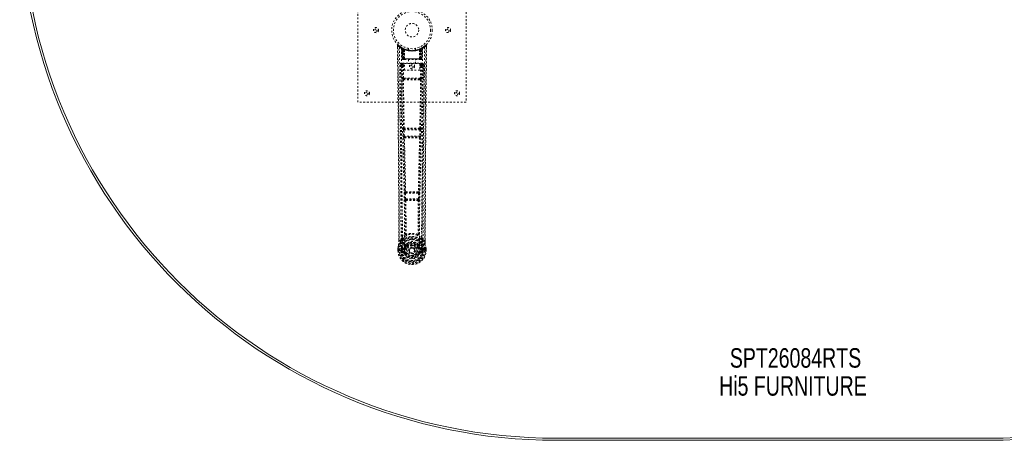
# Model space of a CAD drawing. Header units: inches. Extents: x 20.7 to 104.2, y 28.9 to 88.4.
# Tile 1 of 4: x 20.7 to 75.2, y 28.9 to 52.2. Entities that reach past the tile are written whole.
import ezdxf

# ---------------------------------------------------------------- set-up
doc = ezdxf.new("R2010")
doc.units = ezdxf.units.IN
doc.header["$MEASUREMENT"] = 0
doc.linetypes.add('SLD-Dashed', pattern=[0.075, 0.05, -0.025])
doc.linetypes.add('SLD-Solid', pattern=[0])
doc.layers.add('HI5-SYMBOLTEXT', color=5, linetype='SLD-Solid')
doc.styles.add('SLDTEXTSTYLE0', font='TXT', dxfattribs={"width": 0.75})

# ---------------------------------------------------------------- blocks, each defined once
blk = doc.blocks.new('SW_NOTE_0')
at = {"layer": 'HI5-SYMBOLTEXT', "color": 0, "char_height": 1.08, "attachment_point": 1, "style": 'SLDTEXTSTYLE0'}
for s, insert in [('SPT26084RTS', (0, 1.392)), ('Hi5 FURNITURE', (-0.593, -0.16))]:
    blk.add_mtext(s, dxfattribs=dict(at, insert=insert))

msp = doc.modelspace()

# ---------------------------------------------------------------- linework, layer by layer
at = {"color": 7, "linetype": 'SLD-Dashed', "lineweight": 0}
for p, q in [((39.408, 47.627), (39.408, 55.627)), ((45.408, 55.627), (45.408, 47.627)), ((41.601, 50.768), (41.602, 50.684)), ((43.165, 50.791), (43.063, 50.71)), ((43.215, 50.768), (43.185, 50.769)), ((43.214, 50.683), (43.215, 50.768)), ((41.839, 50.653), (41.826, 50.661)), ((41.854, 50.628), (41.841, 50.637)), ((41.862, 50.031), (41.841, 50.637)), ((41.875, 50.031), (41.854, 50.628)), ((41.924, 50.609), (41.858, 50.643)), ((41.873, 50.621), (41.896, 50.027)), ((41.941, 50.582), (41.873, 50.618)), ((41.893, 50.031), (41.873, 50.618)), ((41.9, 50.588), (41.913, 50.614)), ((41.9, 50.588), (41.901, 50.031)), ((41.906, 50.585), (41.9, 50.588)), ((41.906, 50.585), (41.918, 50.611)), ((41.906, 50.031), (41.906, 50.585)), ((41.913, 50.614), (41.918, 50.611)), ((41.914, 50.581), (41.926, 50.608)), ((41.914, 50.031), (41.914, 50.581)), ((41.918, 50.579), (41.93, 50.606)), ((41.918, 50.579), (41.918, 50.031)), ((41.925, 50.608), (41.924, 50.609)), ((41.93, 50.606), (41.926, 50.608)), ((41.932, 50.573), (41.944, 50.599)), ((41.932, 50.573), (41.933, 50.031)), ((41.936, 50.571), (41.948, 50.598)), ((41.936, 50.031), (41.936, 50.571)), ((41.941, 50.582), (41.942, 50.582)), ((41.96, 50.031), (41.941, 50.582)), ((41.942, 50.582), (41.962, 50.031)), ((41.944, 50.599), (41.948, 50.598)), ((41.987, 50.553), (41.985, 50.554)), ((41.99, 50.029), (41.985, 50.554)), ((41.987, 50.553), (41.992, 50.031)), ((41.991, 50.579), (41.988, 50.58)), ((42.208, 50.616), (42.208, 50.519)), ((42.608, 50.519), (42.608, 50.616)), ((42.824, 50.031), (42.829, 50.553)), ((42.828, 50.581), (42.825, 50.579)), ((42.831, 50.554), (42.826, 50.029)), ((42.831, 50.554), (42.829, 50.553)), ((42.855, 50.031), (42.874, 50.582)), ((42.875, 50.582), (42.856, 50.031)), ((42.868, 50.598), (42.88, 50.571)), ((42.872, 50.599), (42.898, 50.612)), ((42.872, 50.599), (42.884, 50.573)), ((42.874, 50.582), (42.875, 50.582)), ((42.943, 50.618), (42.875, 50.582)), ((42.88, 50.571), (42.88, 50.031)), ((42.883, 50.031), (42.884, 50.573)), ((42.89, 50.608), (42.886, 50.606)), ((42.886, 50.606), (42.898, 50.579)), ((42.89, 50.608), (42.902, 50.581)), ((42.892, 50.609), (42.891, 50.608)), ((42.958, 50.643), (42.892, 50.609)), ((42.898, 50.611), (42.903, 50.614)), ((42.898, 50.611), (42.911, 50.585)), ((42.898, 50.031), (42.898, 50.579)), ((42.902, 50.581), (42.902, 50.031)), ((42.903, 50.614), (42.912, 50.618)), ((42.903, 50.614), (42.916, 50.588)), ((42.916, 50.588), (42.911, 50.585)), ((42.911, 50.585), (42.911, 50.031)), ((42.916, 50.031), (42.916, 50.588)), ((42.92, 50.027), (42.943, 50.621)), ((42.923, 50.031), (42.943, 50.618)), ((42.936, 50.612), (42.931, 50.613)), ((42.941, 50.031), (42.962, 50.628)), ((42.954, 50.031), (42.976, 50.637)), ((42.976, 50.637), (42.962, 50.628)), ((42.99, 50.661), (42.977, 50.653)), ((43.054, 50.703), (42.994, 50.666)), ((41.795, 49.705), (41.791, 49.687)), ((41.792, 49.695), (41.792, 49.685)), ((41.792, 49.685), (41.792, 49.683)), ((41.792, 49.684), (41.799, 48.87)), ((41.836, 49.793), (41.836, 49.733)), ((42.98, 49.793), (41.836, 49.793)), ((41.836, 49.733), (41.984, 49.733)), ((41.862, 50.031), (41.875, 50.031)), ((41.901, 50.031), (41.862, 50.031)), ((41.875, 50.031), (41.914, 50.031)), ((41.888, 50.003), (41.892, 50.002)), ((41.893, 50.031), (41.96, 50.031)), ((41.894, 50.002), (41.893, 50.002)), ((41.901, 50.002), (41.906, 50.002)), ((41.905, 50.002), (41.915, 50.002)), ((42.911, 50.031), (41.906, 50.031)), ((41.915, 50.002), (41.919, 50.002)), ((41.918, 50.031), (42.898, 50.031)), ((41.923, 50.002), (41.99, 50.002)), ((41.929, 49.675), (41.929, 49.63)), ((41.984, 49.675), (41.929, 49.675)), ((41.933, 50.031), (41.936, 50.031)), ((42.88, 50.031), (41.936, 50.031)), ((41.962, 50.031), (41.96, 50.031)), ((41.984, 49.403), (41.984, 49.769)), ((41.984, 49.769), (42.845, 49.769)), ((41.99, 50.029), (41.992, 50.031)), ((41.992, 50.031), (42.824, 50.031)), ((41.992, 50.002), (42.824, 50.002)), ((42.213, 50.002), (42.213, 49.769)), ((42.603, 49.769), (42.603, 50.002)), ((42.824, 50.031), (42.826, 50.029)), ((42.826, 50.002), (42.893, 50.002)), ((42.845, 49.769), (42.845, 49.403)), ((42.845, 49.733), (42.98, 49.733)), ((42.845, 49.675), (42.888, 49.675)), ((42.856, 50.031), (42.855, 50.031)), ((42.856, 50.031), (42.923, 50.031)), ((42.88, 50.031), (42.883, 50.031)), ((42.888, 49.675), (42.888, 49.63)), ((42.897, 50.002), (42.901, 50.002)), ((42.901, 50.002), (42.911, 50.002)), ((42.902, 50.031), (42.941, 50.031)), ((42.91, 50.002), (42.915, 50.002)), ((42.915, 50.002), (42.915, 50.004)), ((42.954, 50.031), (42.916, 50.031)), ((42.923, 50.002), (42.922, 50.002)), ((42.924, 50.002), (42.928, 50.002)), ((42.941, 50.031), (42.954, 50.031)), ((42.98, 49.733), (42.98, 49.793)), ((43.017, 48.87), (43.024, 49.684)), ((43.025, 49.687), (43.021, 49.705)), ((43.024, 49.685), (43.024, 49.695)), ((43.024, 49.683), (43.024, 49.685)), ((41.884, 49.63), (41.891, 48.97)), ((41.884, 49.63), (41.929, 49.63)), ((41.936, 48.97), (41.929, 49.63)), ((41.984, 49.63), (41.929, 49.63)), ((42.845, 49.403), (41.984, 49.403)), ((42.845, 49.63), (42.888, 49.63)), ((42.888, 49.63), (42.881, 48.97)), ((42.932, 49.63), (42.925, 48.97)), ((41.933, 48.88), (41.982, 48.879)), ((42.881, 48.97), (41.936, 48.97)), ((41.992, 48.926), (41.945, 48.926)), ((42.824, 48.926), (41.992, 48.926)), ((42.872, 48.926), (42.824, 48.926)), ((42.834, 48.879), (42.883, 48.88)), ((45.408, 47.627), (39.408, 47.627)), ((41.928, 46.099), (41.939, 45.746)), ((41.941, 46.191), (41.935, 46.189)), ((41.973, 46.1), (42.843, 46.1)), ((41.984, 45.748), (41.973, 46.1)), ((41.98, 46.145), (41.986, 46.148)), ((42.836, 46.145), (41.98, 46.145)), ((42.83, 46.148), (42.836, 46.145)), ((42.843, 46.1), (42.833, 45.748)), ((42.881, 46.189), (42.875, 46.191)), ((42.888, 46.099), (42.877, 45.746)), ((41.952, 45.656), (41.953, 45.656)), ((42.833, 45.748), (41.984, 45.748)), ((41.997, 45.702), (41.997, 45.703)), ((41.997, 45.703), (42.819, 45.703)), ((42.819, 45.703), (42.819, 45.702)), ((42.863, 45.656), (42.864, 45.656)), ((41.998, 42.577), (42.01, 42.268)), ((42.02, 42.67), (42.008, 42.666)), ((42.042, 42.578), (42.774, 42.578)), ((42.054, 42.269), (42.042, 42.578)), ((42.052, 42.623), (42.065, 42.627)), ((42.764, 42.623), (42.052, 42.623)), ((42.751, 42.627), (42.764, 42.623)), ((42.774, 42.578), (42.762, 42.269)), ((42.796, 42.67), (42.808, 42.666)), ((42.819, 42.577), (42.807, 42.268)), ((42.01, 42.268), (42.012, 42.234)), ((42.028, 42.178), (42.029, 42.177)), ((42.762, 42.269), (42.054, 42.269)), ((42.073, 42.224), (42.072, 42.225)), ((42.072, 42.225), (42.744, 42.225)), ((42.744, 42.225), (42.743, 42.224)), ((42.787, 42.177), (42.788, 42.178)), ((42.807, 42.268), (42.804, 42.234)), ((41.671, 39.895), (41.671, 39.984)), ((41.673, 39.985), (41.673, 39.896)), ((41.797, 40.012), (41.701, 39.896)), ((41.797, 40.012), (41.857, 40.124)), ((42.96, 40.124), (43.019, 40.012)), ((43.115, 39.896), (43.019, 40.012)), ((43.144, 39.896), (43.143, 39.997)), ((43.145, 39.895), (43.145, 39.997)), ((41.628, 39.396), (41.629, 39.513)), ((41.628, 39.396), (41.632, 39.396)), ((41.629, 39.517), (41.629, 39.513)), ((41.63, 39.513), (41.63, 39.395)), ((41.632, 39.396), (41.686, 39.396)), ((41.659, 39.513), (41.658, 39.397)), ((41.686, 39.396), (41.709, 39.396)), ((41.709, 39.396), (41.714, 39.396)), ((41.714, 39.396), (41.865, 39.396)), ((41.78, 39.469), (41.78, 39.47)), ((41.78, 39.397), (41.78, 39.469)), ((41.78, 39.397), (41.78, 39.397)), ((41.809, 39.468), (41.809, 39.397)), ((41.815, 39.397), (41.809, 39.397)), ((41.81, 39.469), (41.815, 39.488)), ((41.815, 39.488), (41.815, 39.475)), ((41.815, 39.475), (41.815, 39.397)), ((41.824, 39.516), (41.821, 39.512)), ((41.824, 39.516), (41.835, 39.527)), ((41.95, 39.548), (41.835, 39.527)), ((41.835, 39.527), (41.835, 39.527)), ((41.835, 39.527), (41.835, 39.527)), ((41.85, 39.494), (41.979, 39.519)), ((41.85, 39.494), (41.85, 39.464)), ((41.979, 39.494), (41.85, 39.494)), ((41.979, 39.464), (41.85, 39.464)), ((41.863, 39.342), (41.863, 39.312)), ((41.863, 39.342), (41.979, 39.342)), ((41.979, 39.291), (41.863, 39.312)), ((41.863, 39.312), (41.979, 39.312)), ((41.865, 39.396), (41.865, 39.396)), ((41.979, 39.519), (41.979, 39.494)), ((41.979, 39.464), (41.979, 39.494)), ((41.979, 39.342), (41.979, 39.312)), ((41.979, 39.291), (41.979, 39.312)), ((42.027, 39.548), (42.034, 39.56)), ((42.034, 39.56), (42.061, 39.548)), ((42.037, 39.708), (42.036, 39.686)), ((42.044, 39.736), (42.055, 39.754)), ((42.06, 39.703), (42.06, 39.681)), ((42.252, 39.403), (42.252, 39.418)), ((42.252, 39.394), (42.252, 39.403)), ((42.755, 39.548), (42.782, 39.56)), ((42.756, 39.681), (42.756, 39.703)), ((42.761, 39.754), (42.773, 39.736)), ((42.779, 39.708), (42.78, 39.686)), ((42.782, 39.56), (42.789, 39.548)), ((42.837, 39.519), (42.966, 39.494)), ((42.837, 39.519), (42.837, 39.494)), ((42.966, 39.494), (42.837, 39.494)), ((42.837, 39.464), (42.837, 39.494)), ((42.966, 39.464), (42.837, 39.464)), ((42.837, 39.342), (42.837, 39.312)), ((42.837, 39.342), (42.953, 39.342)), ((42.953, 39.312), (42.837, 39.291)), ((42.837, 39.291), (42.837, 39.312)), ((42.837, 39.312), (42.953, 39.312)), ((42.981, 39.527), (42.866, 39.548)), ((42.951, 39.396), (43.102, 39.396)), ((42.953, 39.312), (42.953, 39.342)), ((42.966, 39.464), (42.966, 39.494)), ((42.981, 39.527), (42.992, 39.516)), ((42.995, 39.512), (42.992, 39.516)), ((43.001, 39.488), (43.001, 39.475)), ((43.006, 39.469), (43.001, 39.488)), ((43.001, 39.475), (43.001, 39.397)), ((43.001, 39.397), (43.007, 39.397)), ((43.036, 39.47), (43.007, 39.468)), ((43.007, 39.397), (43.007, 39.468)), ((43.036, 39.47), (43.036, 39.469)), ((43.036, 39.469), (43.037, 39.397)), ((43.102, 39.396), (43.108, 39.396)), ((43.108, 39.396), (43.131, 39.396)), ((43.131, 39.396), (43.184, 39.396)), ((43.158, 39.397), (43.158, 39.513)), ((43.184, 39.396), (43.188, 39.396)), ((43.187, 39.395), (43.186, 39.513)), ((43.187, 39.513), (43.187, 39.517)), ((43.188, 39.396), (43.187, 39.513)), ((41.833, 39.276), (41.951, 39.252)), ((42.039, 39.248), (42.035, 39.256)), ((42.061, 39.257), (42.039, 39.248)), ((42.777, 39.248), (42.755, 39.257)), ((42.781, 39.256), (42.777, 39.248)), ((42.832, 39.225), (42.777, 39.248)), ((42.865, 39.252), (42.984, 39.276))]:
    msp.add_line(p, q, dxfattribs=at)
at = {"color": 7, "linetype": 'SLD-Solid', "lineweight": 15}
for p, q in [((74.408, 28.995), (50.408, 28.995)), ((50.408, 28.995), (74.408, 28.995)), ((74.408, 28.877), (50.408, 28.877))]:
    msp.add_line(p, q, dxfattribs=at)
at = {"color": 7, "linetype": 'SLD-Dashed', "lineweight": 0, "flags": 128}
for points in [[(41.601, 50.768), (41.602, 50.768), (41.604, 50.768), (41.61, 50.769), (41.62, 50.769), (41.625, 50.768), (41.631, 50.769)], [(41.671, 39.984), (41.669, 42.613), (41.651, 45.331), (41.627, 48.049), (41.601, 50.768)], [(41.65, 50.788), (41.643, 50.792), (41.635, 50.795), (41.626, 50.795), (41.618, 50.794), (41.612, 50.79), (41.606, 50.785), (41.603, 50.778), (41.602, 50.771)], [(41.631, 50.769), (41.639, 50.777), (41.646, 50.784), (41.65, 50.789), (41.651, 50.791)], [(41.701, 39.896), (41.702, 40.635), (41.702, 41.415), (41.7, 42.238), (41.696, 43.103), (41.692, 43.9), (41.686, 44.73), (41.685, 44.92), (41.683, 45.113), (41.682, 45.307), (41.681, 45.44), (41.68, 45.57), (41.678, 45.705), (41.677, 45.847), (41.673, 46.3), (41.669, 46.805), (41.663, 47.36), (41.66, 47.711), (41.656, 48.084), (41.653, 48.486), (41.649, 48.862), (41.644, 49.353), (41.64, 49.789), (41.637, 50.17), (41.634, 50.497), (41.631, 50.769)], [(43.115, 39.896), (43.114, 40.71), (43.114, 41.559), (43.117, 42.443), (43.12, 43.245), (43.123, 43.763), (43.127, 44.305), (43.131, 44.871), (43.136, 45.434), (43.14, 45.922), (43.145, 46.569), (43.152, 47.257), (43.159, 47.987), (43.165, 48.663), (43.185, 50.769)], [(43.145, 39.997), (43.147, 42.613), (43.165, 45.329), (43.189, 48.051), (43.215, 50.768)], [(43.212, 50.768), (43.21, 50.776), (43.207, 50.784), (43.201, 50.79), (43.195, 50.795), (43.188, 50.798), (43.181, 50.798), (43.173, 50.796), (43.167, 50.792)], [(41.72, 50.675), (41.726, 49.084), (41.744, 47.495), (41.774, 45.908), (41.812, 44.326), (41.842, 43.086), (41.865, 41.85), (41.875, 40.62), (41.865, 39.396)], [(41.829, 50.619), (41.835, 49.033), (41.856, 47.448), (41.889, 45.866), (41.929, 44.287), (41.961, 43.05), (41.985, 41.816), (41.995, 40.588), (41.982, 39.366)], [(41.834, 50.654), (41.841, 50.643), (41.845, 50.629)], [(41.841, 50.642), (41.842, 50.637), (41.842, 50.635)], [(41.872, 50.625), (41.873, 50.619), (41.873, 50.618)], [(41.874, 50.634), (41.88, 50.63), (41.913, 50.614)], [(42.987, 50.619), (42.981, 49.033), (42.96, 47.448), (42.927, 45.866), (42.887, 44.287), (42.855, 43.05), (42.831, 41.816), (42.822, 40.588), (42.834, 39.366)], [(43.096, 50.675), (43.091, 49.084), (43.072, 47.495), (43.042, 45.908), (43.004, 44.326), (42.974, 43.086), (42.951, 41.85), (42.941, 40.62), (42.951, 39.396)], [(41.731, 49.687), (41.735, 49.311), (41.739, 48.882), (41.744, 48.412), (41.748, 47.987), (41.75, 47.765), (41.752, 47.542), (41.754, 47.32), (41.757, 47.067), (41.759, 46.812), (41.761, 46.565), (41.766, 46.061), (41.77, 45.593), (41.774, 45.161), (41.778, 44.739), (41.781, 44.249), (41.787, 43.408), (41.792, 42.56), (41.796, 41.682), (41.797, 40.828), (41.797, 40.012)], [(41.791, 49.687), (41.815, 49.659), (41.884, 49.63)], [(41.791, 49.687), (41.822, 46.499), (41.848, 43.311), (41.857, 40.124)], [(41.929, 49.675), (41.86, 49.704), (41.836, 49.733)], [(41.933, 50.031), (41.925, 50.031), (41.917, 50.031), (41.91, 50.031), (41.904, 50.031), (41.899, 50.031), (41.896, 50.031), (41.894, 50.031), (41.893, 50.031)], [(41.893, 50.031), (41.894, 50.024), (41.895, 50.022)], [(41.907, 50.002), (41.907, 50.002), (41.908, 50.002), (41.911, 50.003), (41.915, 50.004)], [(41.922, 50.002), (41.924, 50.002), (41.925, 50.002)], [(41.962, 50.031), (41.965, 50.021), (41.972, 50.012)], [(41.99, 50.029), (41.975, 50.015), (41.972, 50.012)], [(42.826, 50.029), (42.841, 50.015), (42.844, 50.012)], [(42.844, 50.012), (42.851, 50.021), (42.855, 50.031)], [(42.923, 50.031), (42.922, 50.031), (42.921, 50.031), (42.917, 50.031), (42.912, 50.031), (42.906, 50.031), (42.899, 50.031), (42.891, 50.031), (42.883, 50.031)], [(42.98, 49.733), (42.957, 49.704), (42.888, 49.675)], [(42.902, 50.004), (42.906, 50.003), (42.908, 50.002), (42.909, 50.002), (42.909, 50.002)], [(42.932, 49.63), (43.001, 49.659), (43.022, 49.684)], [(42.96, 40.124), (42.968, 43.311), (42.994, 46.499), (43.025, 49.687)], [(43.019, 40.012), (43.019, 40.752), (43.02, 41.524), (43.023, 42.327), (43.027, 43.093), (43.032, 43.868), (43.038, 44.644), (43.044, 45.4), (43.051, 46.126), (43.057, 46.801), (43.064, 47.558), (43.071, 48.267), (43.078, 48.965), (43.085, 49.687)], [(42.932, 49.63), (42.928, 49.63), (42.918, 49.63), (42.904, 49.63), (42.888, 49.63)], [(41.936, 48.97), (41.92, 48.97), (41.906, 48.97), (41.895, 48.97), (41.891, 48.97)], [(41.9, 48.882), (41.917, 47.536), (41.941, 46.191)], [(41.975, 46.189), (41.95, 47.534), (41.933, 48.88)], [(42.834, 48.879), (42.623, 48.879), (42.408, 48.879), (42.194, 48.879), (41.982, 48.879)], [(42.824, 48.926), (42.62, 48.926), (42.414, 48.926), (42.202, 48.926), (41.992, 48.926)], [(42.883, 48.88), (42.866, 47.534), (42.841, 46.189)], [(42.872, 48.926), (42.888, 48.922), (42.899, 48.915)], [(42.916, 48.882), (42.899, 47.536), (42.875, 46.191)], [(42.925, 48.97), (42.921, 48.97), (42.911, 48.97), (42.896, 48.97), (42.881, 48.97)], [(41.973, 46.1), (41.965, 46.1), (41.957, 46.1), (41.949, 46.099), (41.943, 46.099), (41.937, 46.099), (41.933, 46.099), (41.93, 46.099), (41.928, 46.099)], [(42.888, 46.099), (42.886, 46.099), (42.883, 46.099), (42.879, 46.099), (42.873, 46.099), (42.867, 46.099), (42.859, 46.1), (42.852, 46.1), (42.843, 46.1)], [(41.984, 45.748), (41.975, 45.747), (41.968, 45.747), (41.96, 45.747), (41.954, 45.747), (41.948, 45.746), (41.944, 45.746), (41.941, 45.746), (41.939, 45.746)], [(41.939, 45.746), (41.941, 45.713), (41.941, 45.711)], [(41.953, 45.656), (41.988, 44.161), (42.02, 42.67)], [(42.056, 42.666), (42.023, 44.157), (41.987, 45.653)], [(42.829, 45.653), (42.793, 44.157), (42.76, 42.666)], [(42.863, 45.656), (42.828, 44.161), (42.796, 42.67)], [(42.877, 45.746), (42.876, 45.746), (42.872, 45.746), (42.868, 45.746), (42.862, 45.747), (42.856, 45.747), (42.849, 45.747), (42.841, 45.747), (42.833, 45.748)], [(42.859, 45.676), (42.86, 45.674), (42.863, 45.656)], [(42.877, 45.746), (42.875, 45.713), (42.875, 45.711)], [(42.042, 42.578), (42.034, 42.578), (42.026, 42.578), (42.019, 42.577), (42.013, 42.577), (42.007, 42.577), (42.003, 42.577), (41.999, 42.577), (41.998, 42.577)], [(42.042, 42.578), (42.042, 42.587), (42.042, 42.595), (42.044, 42.609), (42.047, 42.619), (42.052, 42.623)], [(42.764, 42.623), (42.769, 42.619), (42.773, 42.609), (42.774, 42.595), (42.775, 42.587), (42.774, 42.578)], [(42.819, 42.577), (42.817, 42.577), (42.813, 42.577), (42.809, 42.577), (42.803, 42.577), (42.797, 42.577), (42.79, 42.578), (42.782, 42.578), (42.774, 42.578)], [(42.054, 42.269), (42.046, 42.269), (42.038, 42.269), (42.031, 42.269), (42.025, 42.268), (42.019, 42.268), (42.015, 42.268), (42.012, 42.268), (42.01, 42.268)], [(42.029, 42.177), (42.04, 41.246), (42.04, 40.317)], [(42.065, 42.172), (42.075, 41.24), (42.076, 40.31)], [(42.74, 40.31), (42.741, 41.24), (42.751, 42.172)], [(42.762, 42.269), (42.761, 42.261), (42.76, 42.252), (42.755, 42.238), (42.75, 42.228), (42.747, 42.226), (42.745, 42.225), (42.744, 42.225)], [(42.807, 42.268), (42.802, 42.268), (42.791, 42.268), (42.777, 42.269), (42.762, 42.269)], [(42.787, 42.177), (42.777, 41.246), (42.776, 40.317)], [(41.839, 39.972), (41.739, 39.848), (41.659, 39.694)], [(41.701, 39.896), (41.695, 39.896), (41.689, 39.896), (41.683, 39.896), (41.678, 39.896), (41.674, 39.896), (41.672, 39.896), (41.671, 39.895), (41.671, 39.895)], [(42.038, 40.308), (41.941, 40.222), (41.857, 40.124)], [(41.95, 40.075), (41.944, 40.069), (41.935, 40.06)], [(42.038, 40.308), (42.04, 40.298), (42.045, 40.289), (42.051, 40.283), (42.059, 40.28), (42.067, 40.28), (42.074, 40.283), (42.081, 40.29), (42.086, 40.299)], [(42.076, 40.31), (42.076, 40.308), (42.077, 40.306), (42.08, 40.303), (42.086, 40.299)], [(42.73, 40.299), (42.737, 40.303), (42.739, 40.306), (42.74, 40.308), (42.74, 40.31)], [(42.73, 40.299), (42.735, 40.29), (42.742, 40.283), (42.75, 40.28), (42.758, 40.28), (42.765, 40.283), (42.771, 40.289), (42.776, 40.298), (42.778, 40.308)], [(42.96, 40.124), (42.875, 40.222), (42.778, 40.308)], [(42.881, 40.06), (42.872, 40.069), (42.867, 40.075)], [(42.977, 39.972), (43.077, 39.848), (43.157, 39.694)], [(43.145, 39.895), (43.145, 39.895), (43.144, 39.896), (43.142, 39.896), (43.138, 39.896), (43.133, 39.896), (43.127, 39.896), (43.121, 39.896), (43.115, 39.896)], [(41.658, 39.397), (41.652, 39.397), (41.646, 39.397), (41.64, 39.396), (41.635, 39.396), (41.632, 39.396), (41.629, 39.396), (41.628, 39.396), (41.628, 39.396)], [(41.659, 39.694), (41.643, 39.615), (41.629, 39.517)], [(41.629, 39.513), (41.642, 39.608), (41.658, 39.683)], [(41.629, 39.517), (41.63, 39.517), (41.632, 39.516), (41.635, 39.516), (41.638, 39.515), (41.643, 39.515), (41.648, 39.514), (41.653, 39.513), (41.659, 39.513)], [(41.629, 39.513), (41.629, 39.513), (41.63, 39.513), (41.632, 39.513), (41.636, 39.513), (41.64, 39.513), (41.646, 39.513), (41.652, 39.513), (41.659, 39.513)], [(41.659, 39.694), (41.658, 39.688), (41.658, 39.683)], [(41.78, 39.47), (41.79, 39.469), (41.799, 39.469), (41.806, 39.468), (41.809, 39.468)], [(41.809, 39.397), (41.806, 39.397), (41.799, 39.397), (41.79, 39.397), (41.78, 39.397)], [(41.809, 39.468), (41.81, 39.468), (41.81, 39.469)], [(41.85, 39.464), (41.831, 39.467), (41.815, 39.475)], [(41.82, 39.324), (41.84, 39.337), (41.863, 39.342)], [(41.977, 39.571), (41.964, 39.553), (41.95, 39.548)], [(42.036, 39.686), (42.006, 39.635), (41.977, 39.571)], [(42.834, 39.366), (42.828, 39.288), (42.806, 39.213), (42.766, 39.143), (42.713, 39.082), (42.647, 39.033), (42.572, 38.996), (42.492, 38.974), (42.408, 38.966), (42.324, 38.974), (42.244, 38.996), (42.169, 39.033), (42.104, 39.082), (42.05, 39.143), (42.011, 39.213), (41.988, 39.288), (41.982, 39.366)], [(42.181, 39.839), (42.13, 39.813), (42.055, 39.754)], [(42.089, 39.537), (42.084, 39.539), (42.079, 39.541), (42.074, 39.543), (42.07, 39.545), (42.066, 39.546), (42.064, 39.547), (42.062, 39.548), (42.061, 39.548)], [(42.761, 39.754), (42.686, 39.813), (42.635, 39.839)], [(42.782, 39.56), (42.756, 39.62), (42.727, 39.668)], [(42.727, 39.537), (42.732, 39.539), (42.737, 39.541), (42.742, 39.543), (42.746, 39.545), (42.75, 39.546), (42.752, 39.547), (42.754, 39.548), (42.755, 39.548)], [(42.78, 39.686), (42.811, 39.635), (42.839, 39.571)], [(42.839, 39.571), (42.852, 39.553), (42.866, 39.548)], [(42.953, 39.342), (42.977, 39.337), (42.996, 39.324)], [(43.001, 39.475), (42.985, 39.467), (42.966, 39.464)], [(43.006, 39.469), (43.007, 39.468), (43.007, 39.468)], [(43.159, 39.683), (43.158, 39.688), (43.157, 39.694)], [(43.187, 39.517), (43.175, 39.605), (43.157, 39.694)], [(43.187, 39.517), (43.186, 39.517), (43.184, 39.516), (43.181, 39.516), (43.178, 39.515), (43.173, 39.515), (43.168, 39.514), (43.163, 39.513), (43.158, 39.513)], [(43.158, 39.513), (43.164, 39.513), (43.17, 39.513), (43.176, 39.513), (43.18, 39.513), (43.184, 39.513), (43.186, 39.513), (43.188, 39.513), (43.187, 39.513)], [(43.188, 39.396), (43.188, 39.396), (43.187, 39.396), (43.184, 39.396), (43.181, 39.396), (43.176, 39.396), (43.171, 39.397), (43.164, 39.397), (43.158, 39.397)], [(43.187, 39.513), (43.174, 39.608), (43.159, 39.683)], [(42.089, 39.269), (42.084, 39.267), (42.079, 39.265), (42.074, 39.263), (42.07, 39.261), (42.066, 39.259), (42.064, 39.258), (42.062, 39.258), (42.061, 39.257)], [(42.727, 39.269), (42.732, 39.267), (42.737, 39.265), (42.742, 39.263), (42.746, 39.261), (42.75, 39.259), (42.752, 39.258), (42.754, 39.258), (42.755, 39.257)]]:
    msp.add_lwpolyline(points, dxfattribs=at)
at = {"color": 7, "linetype": 'SLD-Dashed', "lineweight": 0}
for centre, radius in [((42.408, 51.627), 1.125), ((42.408, 51.627), 1.03), ((42.408, 51.627), 0.375), ((40.408, 51.627), 0.141), ((40.408, 51.627), 0.0625), ((44.408, 51.627), 0.14), ((44.408, 51.627), 0.0625), ((42.408, 49.627), 0.14), ((42.408, 49.627), 0.0625), ((39.908, 48.127), 0.14), ((39.908, 48.127), 0.0625), ((44.908, 48.127), 0.141), ((44.908, 48.127), 0.0625), ((42.408, 39.403), 0.7), ((42.408, 39.403), 0.69), ((42.408, 39.403), 0.623), ((42.408, 39.403), 0.32), ((42.408, 39.403), 0.275), ((42.408, 39.403), 0.188), ((42.408, 39.403), 0.157), ((42.408, 39.403), 0.142), ((42.408, 39.403), 0.139), ((42.408, 39.403), 0.138)]:
    msp.add_circle(centre, radius, dxfattribs=at)
at = {"color": 7, "linetype": 'SLD-Solid', "lineweight": 15}
for centre, radius, start, end in [((50.408, 58.627), 29.75, 90, 270), ((50.408, 58.627), 29.632, 90, 270), ((50.408, 58.627), 29.632, 90, 270), ((74.408, 58.627), 29.75, 270, 90), ((74.408, 58.627), 29.632, 270, 90), ((74.408, 58.627), 29.632, 270, 90)]:
    msp.add_arc(centre, radius, start, end, dxfattribs=at)
at = {"color": 7, "linetype": 'SLD-Dashed', "lineweight": 0}
for centre, radius, start, end in [((41.631, 50.769), 0.03, 47.8473, 180.5319), ((42.402, 51.661), 1.199, 228.103, 235.338), ((42.408, 51.627), 1.158, 227.8714, 312.1369), ((42.404, 51.621), 1.12, 227.8969, 235.3621), ((42.413, 51.621), 1.12, 304.6372, 312.1024), ((42.41, 51.667), 1.206, 304.6787, 311.8733), ((43.185, 50.769), 0.03, 359.4691, 132.1527), ((43.129, 50.738), 0.0639, 28.6516, 55.7569), ((41.75, 50.675), 0.03, 55.9273, 179.7366), ((42.394, 51.861), 1.365, 240.4161, 245.5484), ((42.408, 51.627), 1.128, 235.3427, 240.4729), ((41.811, 50.635), 0.03, 1.9798, 58.9227), ((42.403, 51.618), 1.117, 238.9198, 239.808), ((41.791, 50.6), 0.0707, 31.4535, 58.898), ((41.87, 50.607), 0.0429, 114.1634, 162.9969), ((42.408, 51.659), 1.19, 240.8801, 299.1199), ((41.824, 50.627), 0.0299, 1.9053, 59.704), ((42.328, 51.486), 0.966, 239.6303, 242.5137), ((42.418, 51.648), 1.153, 239.9238, 243.9573), ((42.402, 51.266), 0.843, 228.2776, 233.5089), ((42.408, 51.627), 1.127, 240.4733, 299.5267), ((42.382, 51.238), 0.806, 229.0773, 234.467), ((41.843, 50.617), 0.03, 16.8797, 61.2388), ((41.843, 50.617), 0.0299, 1.7967, 60.751), ((42.408, 51.626), 1.127, 240.7797, 245.7099), ((42.396, 51.25), 0.82, 230.3918, 235.5931), ((42.408, 51.626), 1.155, 244.2142, 295.7858), ((42.408, 51.626), 1.155, 244.9105, 295.0895), ((41.911, 50.582), 0.0297, 1.4735, 64.4787), ((41.913, 50.581), 0.0297, 1.4851, 64.5479), ((42.408, 51.626), 1.155, 245.8865, 294.1135), ((42.365, 51.18), 0.732, 234.7531, 238.7671), ((41.959, 50.57), 0.0311, 328.3237, 19.6376), ((41.958, 50.57), 0.0345, 328.961, 15.1624), ((42.408, 51.59), 1.12, 247.9255, 292.0745), ((42.858, 50.57), 0.0345, 164.8348, 211.0417), ((42.857, 50.57), 0.031, 160.2145, 211.6956), ((42.451, 51.18), 0.732, 301.2386, 305.2453), ((42.517, 51.391), 0.868, 293.5559, 295.4833), ((42.927, 50.505), 0.109, 91.246, 120.4822), ((42.903, 50.581), 0.0297, 115.4492, 178.5215), ((42.905, 50.582), 0.0297, 115.5236, 178.5279), ((42.424, 51.245), 0.814, 304.3882, 309.6291), ((42.434, 51.237), 0.806, 305.5296, 310.925), ((42.959, 50.486), 0.137, 89.4091, 113.5135), ((42.418, 51.262), 0.838, 306.4762, 311.7395), ((42.973, 50.617), 0.0299, 119.2492, 178.1953), ((42.556, 51.372), 0.832, 298.7896, 300.3542), ((42.992, 50.627), 0.0299, 120.3046, 178.0941), ((42.408, 51.627), 1.127, 299.5262, 304.6583), ((42.946, 50.607), 0.0429, 17.0188, 65.8178), ((43.006, 50.635), 0.03, 121.086, 178.0075), ((42.423, 51.86), 1.364, 294.449, 299.5855), ((43.066, 50.675), 0.03, 0.2601, 124.0771), ((41.836, 49.688), 0.105, 89.9135, 180.6402), ((41.773, 46.827), 2.86, 89.64, 90.8418), ((41.836, 49.688), 0.045, 90.0263, 157.9833), ((41.892, 50.032), 0.03, 181.9942, 269.9952), ((41.893, 50.032), 0.0305, 182.3656, 249.368), ((41.905, 50.032), 0.03, 181.9809, 246.5604), ((41.929, 49.63), 0.0451, 90.4287, 180.3551), ((41.906, 50.033), 0.0315, 237.9447, 270.6795), ((41.923, 50.032), 0.03, 181.9327, 269.9355), ((41.921, 49.891), 0.114, 100.0798, 103.9764), ((42.719, 50.027), 0.818, 179.7658, 181.6405), ((42.315, 50.024), 0.41, 179.0067, 183.0549), ((42.336, 50.024), 0.422, 179.0353, 182.9706), ((42.341, 50.024), 0.423, 179.0446, 182.9706), ((42.375, 50.024), 0.442, 179.0835, 182.8389), ((42.378, 50.024), 0.442, 179.0789, 182.8342), ((41.99, 50.032), 0.0299, 181.8053, 269.8062), ((41.992, 50.028), 0.0265, 218.3736, 269.3829), ((42.824, 50.028), 0.0266, 270.8001, 321.446), ((42.826, 50.032), 0.0299, 270.1883, 358.2024), ((42.436, 50.024), 0.444, 357.1776, 0.914), ((42.442, 50.024), 0.442, 357.1634, 0.9189), ((42.888, 50.037), 0.0353, 261.8109, 350.6801), ((42.887, 49.63), 0.0451, 359.6183, 89.5727), ((42.893, 50.032), 0.03, 270.0623, 358.0673), ((42.474, 50.024), 0.424, 357.0412, 0.9575), ((42.047, 50.028), 0.855, 358.4248, 0.2191), ((42.502, 50.024), 0.409, 356.9314, 0.993), ((42.911, 50.033), 0.0314, 269.3032, 302.3781), ((42.894, 49.888), 0.117, 75.8712, 79.5872), ((42.911, 50.032), 0.03, 293.5007, 358.0198), ((42.924, 50.032), 0.03, 270.0048, 358.0058), ((42.923, 50.032), 0.0305, 290.7169, 357.64), ((42.98, 49.688), 0.105, 359.3642, 90.0828), ((42.98, 49.688), 0.045, 22.0137, 89.9767), ((43.043, 46.812), 2.875, 89.1624, 90.358), ((42.18, 48.957), 0.289, 177.3497, 195.0252), ((41.946, 48.881), 0.0456, 91.9251, 178.9987), ((41.926, 49.138), 0.258, 264.2223, 271.5592), ((42.008, 48.887), 0.075, 148.0045, 184.807), ((42.012, 48.963), 0.0773, 174.5352, 208.3813), ((42.046, 48.89), 0.0652, 146.4388, 189.4343), ((42.77, 48.89), 0.0652, 350.5407, 33.5479), ((42.804, 48.963), 0.0773, 331.6234, 5.4648), ((42.807, 48.886), 0.0756, 355.35, 31.8372), ((42.89, 49.138), 0.258, 268.4474, 275.7751), ((42.877, 48.883), 0.0384, 357.0774, 55.3672), ((42.636, 48.957), 0.289, 344.9789, 2.6493), ((42.148, 46.126), 0.222, 163.6404, 187.1209), ((41.98, 46.19), 0.0451, 181.9441, 269.4404), ((41.986, 46.193), 0.0451, 181.9661, 269.4266), ((41.967, 46.324), 0.136, 258.8585, 273.2839), ((42.031, 46.114), 0.0601, 148.605, 193.0919), ((42.408, 10.055), 36.136, 89.3136, 90.6865), ((42.032, 46.182), 0.057, 172.6062, 216.4924), ((42.408, 13.124), 33.026, 89.2675, 90.7325), ((42.83, 46.193), 0.0451, 270.5802, 358.0286), ((42.785, 46.181), 0.0567, 323.3852, 7.52), ((42.836, 46.19), 0.0451, 270.5596, 358.0559), ((42.785, 46.114), 0.0601, 346.901, 31.4021), ((42.849, 46.325), 0.136, 266.7419, 281.112), ((42.668, 46.126), 0.222, 352.882, 16.3582), ((42.059, 45.707), 0.118, 177.9901, 205.3629), ((41.997, 45.657), 0.0451, 90.6353, 181.6251), ((41.998, 45.657), 0.0451, 90.6397, 181.6266), ((41.979, 45.776), 0.123, 257.6579, 273.6589), ((42.046, 45.742), 0.0626, 174.4866, 218.4502), ((42.056, 45.664), 0.0697, 146.9349, 189.0894), ((42.408, 79.227), 33.576, 269.2814, 270.7186), ((42.408, 79.051), 33.351, 269.2944, 270.7056), ((42.77, 45.742), 0.0626, 321.5426, 5.5178), ((42.819, 45.657), 0.0451, 358.3741, 89.3669), ((42.819, 45.659), 0.0433, 22.7738, 90.2221), ((42.76, 45.664), 0.0697, 350.9152, 33.0658), ((42.837, 45.778), 0.125, 266.4439, 282.2393), ((42.757, 45.707), 0.118, 334.6459, 2.0146), ((42.16, 42.604), 0.165, 157.6312, 189.4054), ((42.053, 42.668), 0.0451, 182.4856, 269.1379), ((42.066, 42.672), 0.0451, 182.6019, 269.1039), ((42.05, 42.758), 0.092, 251.4689, 273.9868), ((42.408, 5.64), 37.028, 89.4553, 90.5445), ((42.117, 42.659), 0.0612, 173.9377, 211.5389), ((42.408, 9.736), 32.893, 89.4021, 90.5979), ((42.751, 42.672), 0.0451, 270.8961, 357.398), ((42.7, 42.659), 0.0608, 328.3093, 6.2141), ((42.766, 42.757), 0.0919, 266.0213, 288.5466), ((42.763, 42.668), 0.0451, 270.8651, 357.5113), ((42.656, 42.604), 0.165, 350.5923, 22.3681), ((42.105, 42.23), 0.0933, 177.5335, 214.1341), ((42.073, 42.179), 0.0451, 91.0418, 182.1411), ((42.074, 42.179), 0.0451, 91.0455, 182.1521), ((42.059, 42.26), 0.088, 250.2499, 273.952), ((42.113, 42.267), 0.0588, 177.8404, 226.6316), ((42.151, 42.185), 0.0873, 153.1911, 188.1922), ((42.408, 74.907), 32.736, 269.3991, 270.6007), ((42.408, 75.592), 33.37, 269.4251, 270.5749), ((42.742, 42.179), 0.0451, 357.8519, 88.955), ((42.665, 42.185), 0.0873, 351.8103, 26.8115), ((42.743, 42.179), 0.0451, 357.8559, 88.9597), ((42.757, 42.261), 0.0889, 266.1793, 289.6226), ((42.711, 42.23), 0.0933, 325.8683, 2.4632), ((42.408, 39.403), 0.787, 8.3239, 171.6761), ((40.47, 39.867), 1.202, 351.1876, 1.3423), ((42.408, 39.403), 0.758, 8.3239, 171.6761), ((38.079, 40.536), 3.678, 346.7626, 349.9879), ((42.408, 39.403), 0.632, 6.0643, 173.9357), ((42.259, 40.459), 0.643, 224.0855, 229.2604), ((42.408, 39.403), 0.602, 6.2697, 173.7303), ((43.382, 38.398), 2.203, 131.0575, 134.4317), ((41.917, 40.127), 0.0608, 182.381, 301.9692), ((42.676, 39.565), 0.888, 129.1314, 144.9697), ((42.026, 40.316), 0.0143, 327.5511, 3.3602), ((42.099, 40.312), 0.0608, 183.669, 286.5449), ((42.073, 40.389), 0.0795, 246.0519, 272.5057), ((42.408, 39.365), 0.494, 46.9721, 133.0279), ((42.408, 39.389), 0.965, 70.5267, 109.4745), ((42.163, 40.317), 0.0786, 193.3304, 233.7366), ((42.408, 39.462), 0.844, 69.7725, 110.2275), ((42.408, 39.421), 0.476, 61.4721, 118.5267), ((42.717, 40.312), 0.0608, 253.4553, 356.3325), ((42.653, 40.317), 0.0786, 306.2634, 346.6696), ((42.14, 39.566), 0.887, 35.0293, 50.87), ((42.743, 40.389), 0.0795, 267.4944, 293.9493), ((42.79, 40.316), 0.0143, 176.6398, 212.4489), ((42.899, 40.127), 0.0608, 238.0295, 357.6192), ((41.433, 38.398), 2.204, 45.5694, 48.9421), ((42.557, 40.459), 0.643, 310.7394, 315.9145), ((46.735, 40.535), 3.675, 190.0106, 193.2383), ((44.346, 39.867), 1.202, 178.6565, 188.8136), ((42.408, 39.403), 0.78, 180, 359.4852), ((42.408, 39.403), 0.78, 180.5288, 359.4712), ((42.408, 39.403), 0.75, 180.4562, 359.5438), ((42.408, 39.403), 0.629, 180.5444, 359.4556), ((42.408, 39.403), 0.599, 180.5443, 359.4557), ((41.929, 39.472), 0.115, 159.6746, 172.3097), ((42.408, 39.403), 0.593, 180.5524, 187.6091), ((42.024, 39.352), 0.206, 187.6591, 201.6573), ((41.849, 39.524), 0.0306, 203.8356, 270.957), ((42.272, 39.312), 0.491, 116.1258, 155.514), ((41.862, 39.282), 0.0299, 88.0477, 192.1101), ((42.215, 39.307), 0.44, 113.9353, 149.9018), ((41.983, 39.616), 0.249, 241.7064, 269.8602), ((42.408, 39.39), 0.543, 179.366, 0.634), ((41.98, 39.549), 0.0299, 180.9946, 268.9551), ((42.008, 39.576), 0.031, 190.1682, 328.1963), ((41.977, 39.575), 0.0565, 271.9619, 331.5594), ((41.979, 39.583), 0.089, 270, 337.226), ((41.979, 39.583), 0.119, 269.9997, 337.227), ((41.979, 39.223), 0.119, 22.773, 90.0003), ((41.979, 39.223), 0.089, 22.774, 90), ((42.473, 39.407), 0.465, 145.8355, 160.7969), ((42.067, 39.689), 0.0305, 185.6316, 316.0649), ((42.058, 39.732), 0.0504, 244.227, 271.7486), ((42.081, 39.712), 0.0444, 147.3894, 184.9963), ((42.059, 39.754), 0.0506, 244.3306, 271.742), ((42.095, 39.759), 0.0404, 187.2992, 232.7779), ((42.408, 39.391), 0.453, 39.7479, 140.2514), ((42.093, 39.702), 0.0326, 132.1724, 178.358), ((42.088, 39.705), 0.0371, 220.1715, 270.7199), ((42.408, 39.403), 0.376, 22.774, 157.226), ((42.408, 39.409), 0.411, 39.0114, 140.9886), ((42.408, 39.403), 0.346, 22.7743, 157.2257), ((42.408, 39.403), 0.275, 89.9998, 270.0002), ((42.408, 39.403), 0.157, 65.1542, 110.0596), ((42.408, 39.403), 0.275, 269.9998, 90.0002), ((42.749, 39.689), 0.0305, 223.9275, 354.376), ((42.728, 39.705), 0.0371, 269.2774, 319.8276), ((42.837, 39.583), 0.119, 202.7737, 270.0007), ((42.837, 39.223), 0.119, 89.9993, 157.2263), ((42.721, 39.759), 0.0404, 307.2243, 352.6911), ((42.723, 39.702), 0.0326, 1.6517, 47.8274), ((42.837, 39.583), 0.089, 202.774, 270), ((42.837, 39.223), 0.089, 90, 157.226), ((42.758, 39.754), 0.0506, 268.2485, 295.6898), ((42.758, 39.732), 0.0505, 268.2798, 295.7469), ((42.54, 39.308), 0.497, 24.8141, 63.6303), ((42.735, 39.712), 0.0444, 355.0078, 32.6963), ((42.601, 39.307), 0.439, 30.0683, 66.087), ((42.808, 39.576), 0.031, 211.594, 350.0498), ((42.839, 39.575), 0.0567, 208.2325, 267.9759), ((42.835, 39.608), 0.242, 269.7376, 298.8233), ((42.836, 39.549), 0.0299, 271.0491, 359.0012), ((42.954, 39.282), 0.0299, 347.8911, 91.9511), ((42.967, 39.524), 0.0305, 269.0408, 336.1666), ((42.792, 39.352), 0.206, 338.3475, 352.3375), ((42.917, 39.48), 0.0842, 5.3936, 22.6273), ((42.408, 39.403), 0.593, 352.3909, 359.4476), ((43.013, 38.523), 0.874, 88.4841, 90.4271), ((43.158, 39.513), 0.03, 0.2178, 5.2738), ((41.98, 39.261), 0.0301, 91.4563, 197.6184), ((41.942, 39.208), 0.0455, 22.5347, 78.6447), ((41.973, 39.22), 0.0714, 30.3069, 85.2522), ((42.557, 37.939), 1.408, 111.5668, 113.9818), ((42.408, 39.403), 0.459, 202.774, 337.226), ((42.408, 39.403), 0.4, 202.774, 337.226), ((42.408, 39.403), 0.376, 202.774, 337.226), ((42.408, 39.403), 0.346, 202.7743, 337.2257), ((42.843, 39.22), 0.0715, 94.7814, 149.7621), ((42.874, 39.208), 0.0455, 101.3471, 157.4754), ((42.836, 39.261), 0.0301, 342.3504, 88.5726)]:
    msp.add_arc(centre, radius, start, end, dxfattribs=at)

# ---------------------------------------------------------------- block references
at = {"layer": 'HI5-SYMBOLTEXT', "color": 5}
msp.add_blockref('SW_NOTE_0', (60.026, 32.594), dxfattribs=at)

doc.saveas('drawing.dxf')
